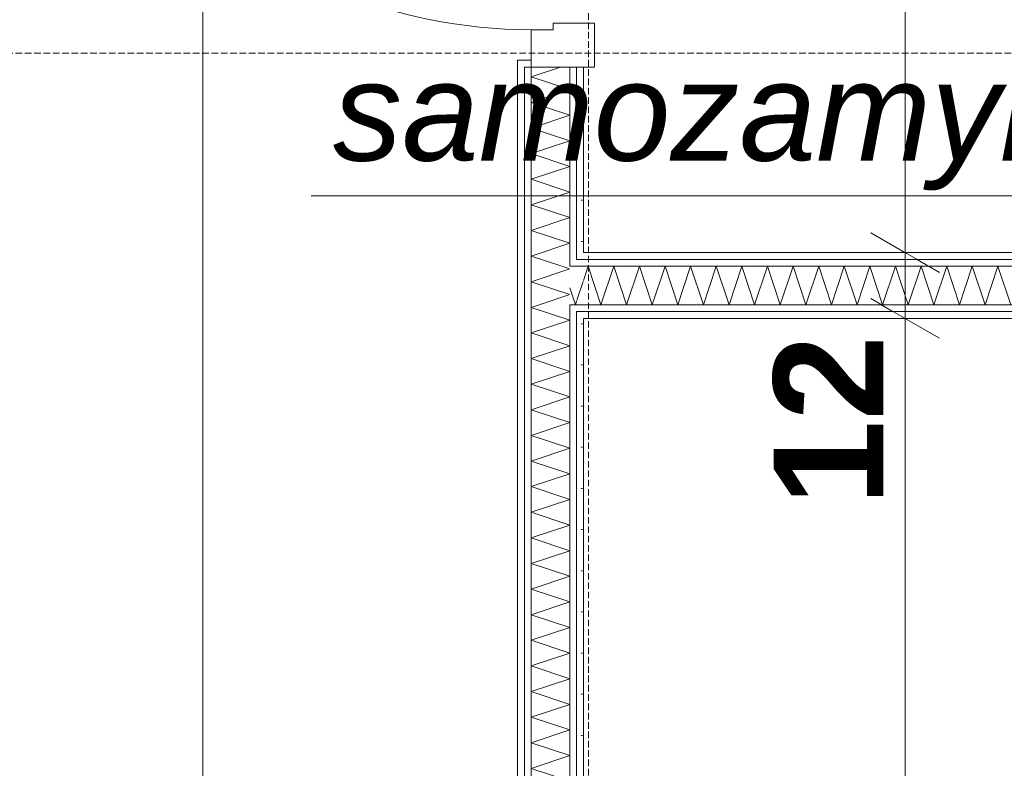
# Model space of a CAD drawing. Extents: x -7314 to 11761, y 144 to 9383.
# Tile 100 of 193: x 1930 to 2110, y 7657 to 7793. Entities that reach past the tile are written whole.
import ezdxf
from ezdxf.xclip import XClip

# ---------------------------------------------------------------- set-up
doc = ezdxf.new("R2010")
doc.units = 0
doc.header["$MEASUREMENT"] = 0
doc.header["$XCLIPFRAME"] = 0
doc.linetypes.add('Krawędzie ukryte', pattern=[68, 48, -20])
doc.linetypes.add('Wipeout_Contour', pattern=[20000, 0, -20000])
for name, color, linetype in [('FORMA - Arch 01 - 220-A Ściany', 7, 'Continuous'), ('FORMA - Arch 01 - 410-K Osie', 7, 'Continuous'), ('FORMA - Arch 02 - Strefy', 7, 'Continuous'), ('FORMA - Arch 04 - Wymiary i opisy ppoż', 7, 'Continuous'), ('FORMA - Arch 04 - Wymiary ogólne', 7, 'Continuous')]:
    doc.layers.add(name, color=color, linetype=linetype)
doc.styles.add('STYL_AUTOMATYCZNY_1', font='arial.ttf')
doc.styles.add('STYL_AUTOMATYCZNY_9', font='arial.ttf')
pattern_1 = [(0, (4185.3, -5972.398), (0, 7.5), [0, -7.5])]

# ---------------------------------------------------------------- blocks, each defined once
blk = doc.blocks.new('*X96')
at = {"layer": 'FORMA - Arch 01 - 220-A Ściany', "color": 7, "linetype": 'Continuous', "lineweight": 5, "ltscale": 0.025}
for p, q in [((2025.04, 7741.08), (2023.6, 7740.6)), ((2023.6, 7740.6), (2030.6, 7738.27)), ((2030.6, 7738.27), (2023.6, 7735.94)), ((2023.6, 7735.94), (2030.6, 7733.6)), ((2030.6, 7733.6), (2023.6, 7731.27)), ((2023.6, 7731.27), (2030.6, 7728.94)), ((2030.6, 7728.94), (2023.6, 7726.6)), ((2023.6, 7726.6), (2030.6, 7724.27)), ((2030.6, 7724.27), (2023.6, 7721.94)), ((2023.6, 7721.94), (2030.6, 7719.6)), ((2030.6, 7719.6), (2023.6, 7717.27)), ((2023.6, 7717.27), (2030.6, 7714.94)), ((2030.6, 7714.94), (2023.6, 7712.6)), ((2023.6, 7712.6), (2030.6, 7710.27)), ((2030.6, 7710.27), (2023.6, 7707.94)), ((2023.6, 7707.94), (2030.6, 7705.6)), ((2030.6, 7705.6), (2023.6, 7703.27)), ((2023.6, 7703.27), (2030.6, 7700.94)), ((2030.6, 7700.94), (2023.6, 7698.6)), ((2023.6, 7698.6), (2030.6, 7696.27)), ((2030.6, 7696.27), (2023.6, 7693.94)), ((2023.6, 7693.94), (2030.6, 7691.6)), ((2030.6, 7691.6), (2023.6, 7689.27)), ((2023.6, 7689.27), (2030.6, 7686.94)), ((2030.6, 7686.94), (2023.6, 7684.6)), ((2023.6, 7684.6), (2030.6, 7682.27)), ((2030.6, 7682.27), (2023.6, 7679.94)), ((2023.6, 7679.94), (2030.6, 7677.6)), ((2030.6, 7677.6), (2023.6, 7675.27)), ((2023.6, 7675.27), (2030.6, 7672.94)), ((2030.6, 7672.94), (2023.6, 7670.6)), ((2023.6, 7670.6), (2030.6, 7668.27)), ((2030.6, 7668.27), (2023.6, 7665.94)), ((2023.6, 7665.94), (2030.6, 7663.6)), ((2030.6, 7663.6), (2023.6, 7661.27)), ((2023.6, 7661.27), (2030.6, 7658.94)), ((2030.6, 7658.94), (2023.6, 7656.6)), ((2023.6, 7656.6), (2030.6, 7654.27)), ((2030.6, 7654.27), (2023.6, 7651.94)), ((2023.6, 7651.94), (2030.6, 7649.6)), ((2030.6, 7649.6), (2023.6, 7647.27)), ((2023.6, 7647.27), (2030.6, 7644.94)), ((2030.6, 7644.94), (2023.6, 7642.6)), ((2023.6, 7642.6), (2030.6, 7640.27)), ((2030.6, 7640.27), (2023.6, 7637.94)), ((2023.6, 7637.94), (2030.6, 7635.6)), ((2030.6, 7635.6), (2023.6, 7633.27)), ((2023.6, 7633.27), (2030.6, 7630.94)), ((2030.6, 7630.94), (2023.6, 7628.6)), ((2023.6, 7628.6), (2030.6, 7626.27)), ((2030.6, 7626.27), (2023.6, 7623.94)), ((2023.6, 7623.94), (2030.6, 7621.6)), ((2030.6, 7621.6), (2023.6, 7619.27)), ((2023.6, 7619.27), (2030.6, 7616.94)), ((2030.6, 7616.94), (2023.6, 7614.6)), ((2023.6, 7614.6), (2030.6, 7612.27)), ((2030.6, 7612.27), (2023.6, 7609.94)), ((2023.6, 7609.94), (2030.6, 7607.6)), ((2030.6, 7607.6), (2023.6, 7605.27)), ((2023.6, 7605.27), (2030.6, 7602.94)), ((2030.6, 7602.94), (2023.6, 7600.6)), ((2023.6, 7600.6), (2030.6, 7598.27)), ((2030.6, 7598.27), (2023.6, 7595.94)), ((2023.6, 7595.94), (2030.6, 7593.6)), ((2030.6, 7593.6), (2023.6, 7591.27)), ((2023.6, 7591.27), (2030.6, 7588.94)), ((2030.6, 7588.94), (2023.6, 7586.6)), ((2023.6, 7586.6), (2030.6, 7584.27)), ((2030.6, 7584.27), (2023.6, 7581.94)), ((2023.6, 7581.94), (2030.6, 7579.6)), ((2030.6, 7579.6), (2023.6, 7577.27)), ((2023.6, 7577.27), (2030.6, 7574.94)), ((2030.6, 7574.94), (2023.6, 7572.6)), ((2023.6, 7572.6), (2030.6, 7570.27)), ((2030.6, 7570.27), (2023.6, 7567.94)), ((2023.6, 7567.94), (2030.6, 7565.6)), ((2030.6, 7565.6), (2023.6, 7563.27)), ((2023.6, 7563.27), (2030.6, 7560.94)), ((2030.6, 7560.94), (2023.6, 7558.6)), ((2023.6, 7558.6), (2030.6, 7556.27)), ((2030.6, 7556.27), (2023.6, 7553.94)), ((2023.6, 7553.94), (2030.6, 7551.6)), ((2030.6, 7551.6), (2023.6, 7549.27)), ((2023.6, 7549.27), (2030.6, 7546.94)), ((2030.6, 7546.94), (2023.6, 7544.6)), ((2023.6, 7544.6), (2030.6, 7542.27)), ((2030.6, 7542.27), (2023.6, 7539.94)), ((2023.6, 7539.94), (2030.6, 7537.6)), ((2030.6, 7537.6), (2023.6, 7535.27)), ((2023.6, 7535.27), (2030.6, 7532.94)), ((2030.6, 7532.94), (2023.6, 7530.6)), ((2023.6, 7530.6), (2030.6, 7528.27)), ((2030.6, 7528.27), (2028.27, 7527.49))]:
    blk.add_line(p, q, dxfattribs=at)
blk = doc.blocks.new('*X97')
at = {"layer": 'FORMA - Arch 01 - 220-A Ściany', "color": 7, "linetype": 'Continuous', "lineweight": 5, "ltscale": 0.025}
for p, q in [((2029.16, 7748.08), (2030.6, 7747.6)), ((2030.6, 7747.6), (2023.6, 7745.27)), ((2023.6, 7745.27), (2030.6, 7742.94)), ((2030.6, 7742.94), (2025.04, 7741.08))]:
    blk.add_line(p, q, dxfattribs=at)
blk = doc.blocks.new('*X98')
at = {"layer": 'FORMA - Arch 01 - 220-A Ściany', "color": 7, "linetype": 'Continuous', "lineweight": 5, "ltscale": 0.025}
for p, q in [((2028.92, 7784.38), (2023.6, 7782.6)), ((2023.6, 7782.6), (2030.6, 7780.27)), ((2030.6, 7780.27), (2023.6, 7777.94)), ((2023.6, 7777.94), (2030.6, 7775.6)), ((2030.6, 7775.6), (2023.6, 7773.27)), ((2023.6, 7773.27), (2030.6, 7770.94)), ((2030.6, 7770.94), (2023.6, 7768.6)), ((2023.6, 7768.6), (2030.6, 7766.27)), ((2030.6, 7766.27), (2023.6, 7763.94)), ((2023.6, 7763.94), (2030.6, 7761.6)), ((2030.6, 7761.6), (2023.6, 7759.27)), ((2023.6, 7759.27), (2030.6, 7756.94)), ((2030.6, 7756.94), (2023.6, 7754.6)), ((2023.6, 7754.6), (2030.6, 7752.27)), ((2030.6, 7752.27), (2023.6, 7749.94)), ((2023.6, 7749.94), (2029.16, 7748.08))]:
    blk.add_line(p, q, dxfattribs=at)
blk = doc.blocks.new('*X109')
at = {"layer": 'FORMA - Arch 01 - 220-A Ściany', "color": 7, "linetype": 'Continuous', "lineweight": 5, "ltscale": 0.025}
blk.add_line((2031.85, 7741.74), (2033.1, 7745.49), dxfattribs=at)
blk = doc.blocks.new('*X110')
at = {"layer": 'FORMA - Arch 01 - 220-A Ściany', "color": 7, "linetype": 'Continuous', "lineweight": 5, "ltscale": 0.025}
for p, q in [((2030.6, 7744.18), (2031.63, 7741.08)), ((2031.63, 7741.08), (2031.85, 7741.74))]:
    blk.add_line(p, q, dxfattribs=at)
blk = doc.blocks.new('*X111')
at = {"layer": 'FORMA - Arch 01 - 220-A Ściany', "color": 7, "linetype": 'Continuous', "lineweight": 5, "ltscale": 0.025}
for p, q in [((2033.1, 7745.49), (2033.97, 7748.08)), ((2033.97, 7748.08), (2036.3, 7741.08)), ((2036.3, 7741.08), (2038.63, 7748.08)), ((2038.63, 7748.08), (2040.97, 7741.08)), ((2040.97, 7741.08), (2043.3, 7748.08)), ((2043.3, 7748.08), (2045.63, 7741.08)), ((2045.63, 7741.08), (2047.97, 7748.08)), ((2047.97, 7748.08), (2050.3, 7741.08)), ((2050.3, 7741.08), (2052.63, 7748.08)), ((2052.63, 7748.08), (2054.97, 7741.08)), ((2054.97, 7741.08), (2057.3, 7748.08)), ((2057.3, 7748.08), (2059.63, 7741.08)), ((2059.63, 7741.08), (2061.97, 7748.08)), ((2061.97, 7748.08), (2064.3, 7741.08)), ((2064.3, 7741.08), (2066.63, 7748.08)), ((2066.63, 7748.08), (2068.97, 7741.08)), ((2068.97, 7741.08), (2071.3, 7748.08)), ((2071.3, 7748.08), (2073.63, 7741.08)), ((2073.63, 7741.08), (2075.97, 7748.08)), ((2075.97, 7748.08), (2078.3, 7741.08)), ((2078.3, 7741.08), (2080.63, 7748.08)), ((2080.63, 7748.08), (2082.97, 7741.08)), ((2082.97, 7741.08), (2085.3, 7748.08)), ((2085.3, 7748.08), (2087.63, 7741.08)), ((2087.63, 7741.08), (2089.97, 7748.08)), ((2089.97, 7748.08), (2092.3, 7741.08)), ((2092.3, 7741.08), (2094.63, 7748.08)), ((2094.63, 7748.08), (2096.97, 7741.08)), ((2096.97, 7741.08), (2099.3, 7748.08)), ((2099.3, 7748.08), (2101.63, 7741.08)), ((2101.63, 7741.08), (2103.97, 7748.08)), ((2103.97, 7748.08), (2106.3, 7741.08)), ((2106.3, 7741.08), (2108.63, 7748.08)), ((2108.63, 7748.08), (2110.97, 7741.08))]:
    blk.add_line(p, q, dxfattribs=at)
blk = doc.blocks.new('Rysunek_1_1', base_point=(4185.3, -5972.4))
at = {"layer": 'FORMA - Arch 01 - 220-A Ściany', "color": 7, "linetype": 'Continuous', "lineweight": 13, "ltscale": 0.025}
blk.add_arc((2023.6, 7883.58), 92.4, 180, 270, dxfattribs=at)
at = {"layer": 'FORMA - Arch 04 - Wymiary ogólne', "color": 154, "linetype": 'Continuous', "lineweight": 13, "ltscale": 0.025}
blk.add_line((1963.76, 7283.79), (1963.76, 7908.64), dxfattribs=at)
at = {"color": 254, "linetype": 'Wipeout_Contour', "lineweight": 0, "ltscale": 31205.977549}
blk.add_wipeout([(2021.1, 7285.04), (2022.35, 7285.04), (2022.35, 7784.38), (2021.1, 7784.38)], dxfattribs=at).dxf.layer = 'FORMA - Arch 01 - 220-A Ściany'
at = {"color": 254, "linetype": 'Wipeout_Contour', "lineweight": 0, "ltscale": 32564.192828}
blk.add_wipeout([(2033.1, 7750.58), (2412.21, 7750.58), (2412.21, 7908.64), (2033.1, 7908.64)], dxfattribs=at).dxf.layer = 'FORMA - Arch 02 - Strefy'
at = {"color": 254, "linetype": 'Wipeout_Contour', "lineweight": 0, "ltscale": 31813.568485}
blk.add_wipeout([(2033.1, 7529.99), (2412.21, 7529.99), (2412.21, 7738.58), (2033.1, 7738.58)], dxfattribs=at).dxf.layer = 'FORMA - Arch 02 - Strefy'
at = {"layer": 'FORMA - Arch 01 - 220-A Ściany', "linetype": 'Continuous', "lineweight": 5}
h = blk.add_hatch(dxfattribs=at)
h.set_pattern_fill('Gips_0001', style=0, pattern_type=2)
h.set_pattern_definition(pattern_1)
h.paths.add_polyline_path([(2021.1, 7285.04), (2022.35, 7285.04), (2022.35, 7784.38), (2021.1, 7784.38)])
at = {"layer": 'FORMA - Arch 04 - Wymiary ogólne', "color": 154, "linetype": 'Continuous', "lineweight": 13, "insert": (2087.74, 7704.46), "char_height": 20, "width": 30.509, "attachment_point": 7, "rotation": 90, "style": 'STYL_AUTOMATYCZNY_9'}
blk.add_mtext('\\A1;{\\pql;\\fArial|b1|i0|c238|p0;\\W1.000000;12}', dxfattribs=at)
at = {"color": 254, "linetype": 'Wipeout_Contour', "lineweight": 0, "ltscale": 32048.162474}
blk.add_wipeout([(2031.85, 7750.58), (2031.85, 7749.33), (2033.1, 7749.33), (2033.1, 7750.58)], dxfattribs=at).dxf.layer = 'FORMA - Arch 01 - 220-A Ściany'
at = {"color": 254, "linetype": 'Wipeout_Contour', "lineweight": 0, "ltscale": 31601.012385}
blk.add_wipeout([(2031.85, 7738.58), (2031.85, 7529.99), (2033.1, 7529.99), (2033.1, 7738.58)], dxfattribs=at).dxf.layer = 'FORMA - Arch 01 - 220-A Ściany'
at = {"layer": 'FORMA - Arch 01 - 220-A Ściany', "linetype": 'Continuous', "lineweight": 5}
h = blk.add_hatch(dxfattribs=at)
h.set_pattern_fill('Gips_0001', style=0, pattern_type=2)
h.set_pattern_definition(pattern_1)
h.paths.add_polyline_path([(2031.85, 7750.58), (2031.85, 7749.33), (2033.1, 7749.33), (2033.1, 7750.58)])
h = blk.add_hatch(dxfattribs=at)
h.set_pattern_fill('Gips_0001', style=0, pattern_type=2)
h.set_pattern_definition(pattern_1)
h.paths.add_polyline_path([(2031.85, 7738.58), (2031.85, 7529.99), (2033.1, 7529.99), (2033.1, 7738.58)])
at = {"color": 254, "linetype": 'Wipeout_Contour', "lineweight": 0, "ltscale": 31209.683787}
blk.add_wipeout([(2022.35, 7286.29), (2023.6, 7286.29), (2023.6, 7784.38), (2022.35, 7784.38)], dxfattribs=at).dxf.layer = 'FORMA - Arch 01 - 220-A Ściany'
at = {"layer": 'FORMA - Arch 01 - 220-A Ściany', "linetype": 'Continuous', "lineweight": 5}
h = blk.add_hatch(dxfattribs=at)
h.set_pattern_fill('Gips_0001', style=0, pattern_type=2)
h.set_pattern_definition(pattern_1)
h.paths.add_polyline_path([(2022.35, 7286.29), (2023.6, 7286.29), (2023.6, 7784.38), (2022.35, 7784.38)])
at = {"color": 254, "linetype": 'Wipeout_Contour', "lineweight": 0, "ltscale": 32115.965421}
blk.add_wipeout([(2031.85, 7750.58), (2033.1, 7750.58), (2033.1, 7784.38), (2031.85, 7784.38)], dxfattribs=at).dxf.layer = 'FORMA - Arch 01 - 220-A Ściany'
at = {"color": 254, "linetype": 'Wipeout_Contour', "lineweight": 0, "ltscale": 32042.05784}
blk.add_wipeout([(2030.6, 7749.33), (2030.6, 7748.08), (2031.85, 7748.08), (2031.85, 7749.33)], dxfattribs=at).dxf.layer = 'FORMA - Arch 01 - 220-A Ściany'
at = {"color": 254, "linetype": 'Wipeout_Contour', "lineweight": 0, "ltscale": 32006.570915}
blk.add_wipeout([(2031.85, 7739.83), (2031.85, 7738.58), (2033.1, 7738.58), (2033.1, 7739.83)], dxfattribs=at).dxf.layer = 'FORMA - Arch 01 - 220-A Ściany'
at = {"layer": 'FORMA - Arch 01 - 220-A Ściany', "linetype": 'Continuous', "lineweight": 5}
h = blk.add_hatch(dxfattribs=at)
h.set_pattern_fill('Gips_0001', style=0, pattern_type=2)
h.set_pattern_definition(pattern_1)
h.paths.add_polyline_path([(2031.85, 7750.58), (2033.1, 7750.58), (2033.1, 7784.38), (2031.85, 7784.38)])
h = blk.add_hatch(dxfattribs=at)
h.set_pattern_fill('Gips_0001', style=0, pattern_type=2)
h.set_pattern_definition(pattern_1)
h.paths.add_polyline_path([(2030.6, 7749.33), (2030.6, 7748.08), (2031.85, 7748.08), (2031.85, 7749.33)])
h = blk.add_hatch(dxfattribs=at)
h.set_pattern_fill('Gips_0001', style=0, pattern_type=2)
h.set_pattern_definition(pattern_1)
h.paths.add_polyline_path([(2031.85, 7739.83), (2031.85, 7738.58), (2033.1, 7738.58), (2033.1, 7739.83)])
at = {"layer": 'FORMA - Arch 01 - 220-A Ściany', "color": 7, "linetype": 'Continuous', "lineweight": 15, "ltscale": 0.025, "flags": 128}
for points in [[(2033.1, 7750.58), (2033.1, 7784.38)], [(2033.1, 7529.99), (2033.1, 7738.58)]]:
    blk.add_lwpolyline(points, dxfattribs=at)
at = {"color": 254, "linetype": 'Wipeout_Contour', "lineweight": 0, "ltscale": 32112.281713}
blk.add_wipeout([(2030.6, 7749.33), (2031.85, 7749.33), (2031.85, 7784.38), (2030.6, 7784.38)], dxfattribs=at).dxf.layer = 'FORMA - Arch 01 - 220-A Ściany'
at = {"color": 254, "linetype": 'Wipeout_Contour', "lineweight": 0, "ltscale": 31599.730525}
blk.add_wipeout([(2030.6, 7739.83), (2030.6, 7528.74), (2031.85, 7528.74), (2031.85, 7739.83)], dxfattribs=at).dxf.layer = 'FORMA - Arch 01 - 220-A Ściany'
at = {"layer": 'FORMA - Arch 01 - 220-A Ściany', "linetype": 'Continuous', "lineweight": 5}
h = blk.add_hatch(dxfattribs=at)
h.set_pattern_fill('Gips_0001', style=0, pattern_type=2)
h.set_pattern_definition(pattern_1)
h.paths.add_polyline_path([(2030.6, 7749.33), (2031.85, 7749.33), (2031.85, 7784.38), (2030.6, 7784.38)])
h = blk.add_hatch(dxfattribs=at)
h.set_pattern_fill('Gips_0001', style=0, pattern_type=2)
h.set_pattern_definition(pattern_1)
h.paths.add_polyline_path([(2030.6, 7739.83), (2030.6, 7528.74), (2031.85, 7528.74), (2031.85, 7739.83)])
at = {"layer": 'FORMA - Arch 01 - 220-A Ściany', "color": 7, "linetype": 'Continuous', "lineweight": 13, "ltscale": 0.025}
for p, q in [((2031.85, 7749.33), (2031.85, 7784.38)), ((2033.1, 7749.33), (2031.85, 7749.33))]:
    blk.add_line(p, q, dxfattribs=at)
at = {"layer": 'FORMA - Arch 01 - 220-A Ściany', "color": 7, "linetype": 'Continuous', "lineweight": 15, "ltscale": 0.025}
blk.add_line((2031.85, 7784.38), (2033.1, 7784.38), dxfattribs=at)
at = {"color": 254, "linetype": 'Wipeout_Contour', "lineweight": 0, "ltscale": 32010.137471}
blk.add_wipeout([(2030.6, 7741.08), (2030.6, 7739.83), (2031.85, 7739.83), (2031.85, 7741.08)], dxfattribs=at).dxf.layer = 'FORMA - Arch 01 - 220-A Ściany'
at = {"layer": 'FORMA - Arch 01 - 220-A Ściany', "linetype": 'Continuous', "lineweight": 5}
h = blk.add_hatch(dxfattribs=at)
h.set_pattern_fill('Gips_0001', style=0, pattern_type=2)
h.set_pattern_definition(pattern_1)
h.paths.add_polyline_path([(2030.6, 7741.08), (2030.6, 7739.83), (2031.85, 7739.83), (2031.85, 7741.08)])
at = {"layer": 'FORMA - Arch 01 - 220-A Ściany', "color": 7, "linetype": 'Continuous', "lineweight": 13, "ltscale": 0.025}
for p, q in [((2031.85, 7739.83), (2033.1, 7739.83)), ((2031.85, 7528.74), (2031.85, 7739.83))]:
    blk.add_line(p, q, dxfattribs=at)
at = {"color": 254, "linetype": 'Wipeout_Contour', "lineweight": 0, "ltscale": 31595.498357}
blk.add_wipeout([(2023.6, 7741.08), (2023.6, 7527.49), (2030.6, 7527.49), (2030.6, 7741.08)], dxfattribs=at).dxf.layer = 'FORMA - Arch 01 - 220-A Ściany'
at = {"color": 7, "linetype": 'Continuous', "lineweight": 13, "ltscale": 0.025}
blk.add_blockref('*X96', (0, 0), dxfattribs=at)
at = {"color": 254, "linetype": 'Wipeout_Contour', "lineweight": 0, "ltscale": 32021.91798}
blk.add_wipeout([(2023.6, 7748.08), (2023.6, 7741.08), (2030.6, 7741.08), (2030.6, 7748.08)], dxfattribs=at).dxf.layer = 'FORMA - Arch 01 - 220-A Ściany'
at = {"layer": 'FORMA - Arch 01 - 220-A Ściany', "color": 7, "linetype": 'Continuous', "lineweight": 13, "ltscale": 0.025}
for p, q in [((2023.6, 7741.08), (2023.6, 7527.49)), ((2030.6, 7741.08), (2031.85, 7741.08)), ((2030.6, 7527.49), (2030.6, 7741.08))]:
    blk.add_line(p, q, dxfattribs=at)
at = {"color": 7, "linetype": 'Continuous', "lineweight": 13, "ltscale": 0.025}
blk.add_blockref('*X97', (0, 0), dxfattribs=at)
at = {"color": 254, "linetype": 'Wipeout_Contour', "lineweight": 0, "ltscale": 32105.694855}
blk.add_wipeout([(2023.6, 7748.08), (2030.6, 7748.08), (2030.6, 7784.38), (2023.6, 7784.38)], dxfattribs=at).dxf.layer = 'FORMA - Arch 01 - 220-A Ściany'
at = {"color": 254, "linetype": 'Wipeout_Contour', "lineweight": 0, "ltscale": 32011.406951}
blk.add_wipeout([(2031.85, 7741.08), (2031.85, 7739.83), (2033.1, 7739.83), (2033.1, 7741.08)], dxfattribs=at).dxf.layer = 'FORMA - Arch 01 - 220-A Ściany'
at = {"layer": 'FORMA - Arch 01 - 220-A Ściany', "linetype": 'Continuous', "lineweight": 5}
h = blk.add_hatch(dxfattribs=at)
h.set_pattern_fill('Gips_0001', style=0, pattern_type=2)
h.set_pattern_definition(pattern_1)
h.paths.add_polyline_path([(2031.85, 7741.08), (2031.85, 7739.83), (2033.1, 7739.83), (2033.1, 7741.08)])
at = {"layer": 'FORMA - Arch 01 - 220-A Ściany', "color": 7, "linetype": 'Continuous', "lineweight": 13, "ltscale": 0.025}
for p, q in [((2030.6, 7748.08), (2030.6, 7784.38)), ((2023.6, 7748.08), (2023.6, 7741.08)), ((2031.85, 7748.08), (2030.6, 7748.08))]:
    blk.add_line(p, q, dxfattribs=at)
at = {"layer": 'FORMA - Arch 01 - 220-A Ściany', "color": 7, "linetype": 'Continuous', "lineweight": 15, "ltscale": 0.025}
blk.add_line((2030.6, 7784.38), (2031.85, 7784.38), dxfattribs=at)
at = {"layer": 'FORMA - Arch 04 - Wymiary i opisy ppoż', "color": 1, "linetype": 'Continuous', "lineweight": 13, "ltscale": 0.025}
blk.add_line((2161.57, 7760.93), (1983.47, 7760.93), dxfattribs=at)
at = {"color": 7, "linetype": 'Continuous', "lineweight": 13, "ltscale": 0.025}
blk.add_blockref('*X98', (0, 0), dxfattribs=at)
at = {"layer": 'FORMA - Arch 04 - Wymiary i opisy ppoż', "color": 1, "linetype": 'Continuous', "lineweight": 13, "insert": (1987.47, 7761.9), "char_height": 18, "attachment_point": 7, "style": 'STYL_AUTOMATYCZNY_1'}
blk.add_mtext('\\A1;{\\pql;\\fArial|b0|i1|c238|p0;\\W1.000000;samozamykacz}', dxfattribs=at)
at = {"color": 254, "linetype": 'Wipeout_Contour', "lineweight": 0, "ltscale": 40215.866606}
blk.add_wipeout([(2021.1, 7785.63), (2021.1, 7784.38), (2022.35, 7784.38), (2023.6, 7784.38), (2023.6, 7785.63)], dxfattribs=at).dxf.layer = 'FORMA - Arch 01 - 220-A Ściany'
at = {"color": 254, "linetype": 'Wipeout_Contour', "lineweight": 0, "ltscale": 32027.366244}
blk.add_wipeout([(2031.85, 7748.08), (2031.85, 7741.08), (2033.1, 7741.08), (2033.1, 7748.08)], dxfattribs=at).dxf.layer = 'FORMA - Arch 01 - 220-A Ściany'
at = {"color": 254, "linetype": 'Wipeout_Contour', "lineweight": 0, "ltscale": 32102.660184}
blk.add_wipeout([(2033.1, 7739.83), (2033.1, 7738.58), (2213.51, 7738.58), (2213.51, 7739.83)], dxfattribs=at).dxf.layer = 'FORMA - Arch 01 - 220-A Ściany'
at = {"layer": 'FORMA - Arch 01 - 220-A Ściany', "linetype": 'Continuous', "lineweight": 5}
h = blk.add_hatch(dxfattribs=at)
h.set_pattern_fill('Gips_0001', style=0, pattern_type=2)
h.set_pattern_definition(pattern_1)
h.paths.add_polyline_path([(2021.1, 7785.63), (2021.1, 7784.38), (2022.35, 7784.38), (2023.6, 7784.38), (2023.6, 7785.63)])
h = blk.add_hatch(dxfattribs=at)
h.set_pattern_fill('Gips_0001', style=0, pattern_type=2)
h.set_pattern_definition(pattern_1)
h.paths.add_polyline_path([(2033.1, 7739.83), (2033.1, 7738.58), (2213.51, 7738.58), (2213.51, 7739.83)])
at = {"layer": 'FORMA - Arch 01 - 220-A Ściany', "color": 7, "linetype": 'Continuous', "lineweight": 15, "ltscale": 0.025}
for p, q in [((2023.6, 7785.63), (2021.1, 7785.63)), ((2021.1, 7784.38), (2021.1, 7785.63)), ((2021.1, 7784.38), (2021.1, 7785.63)), ((2023.6, 7784.38), (2023.6, 7785.63)), ((2023.6, 7784.38), (2030.6, 7784.38))]:
    blk.add_line(p, q, dxfattribs=at)
at = {"layer": 'FORMA - Arch 01 - 220-A Ściany', "color": 7, "linetype": 'Continuous', "lineweight": 13, "ltscale": 0.025}
for p, q in [((2022.35, 7784.38), (2022.35, 7286.29)), ((2022.35, 7784.38), (2023.6, 7784.38)), ((2023.6, 7784.38), (2023.6, 7748.08))]:
    blk.add_line(p, q, dxfattribs=at)
at = {"layer": 'FORMA - Arch 01 - 220-A Ściany', "color": 7, "linetype": 'Continuous', "lineweight": 15, "ltscale": 0.025, "flags": 128}
for points in [[(2021.1, 7784.38), (2021.1, 7283.79)], [(2033.1, 7738.58), (2213.51, 7738.58)]]:
    blk.add_lwpolyline(points, dxfattribs=at)
at = {"layer": 'FORMA - Arch 04 - Wymiary ogólne', "color": 154, "linetype": 'Continuous', "lineweight": 13, "ltscale": 0.025}
for p, q in [((2101.11, 7738.58), (2082.36, 7738.58)), ((2091.74, 7529.99), (2091.74, 7738.58))]:
    blk.add_line(p, q, dxfattribs=at)
at = {"color": 7, "linetype": 'Continuous', "lineweight": 13, "ltscale": 0.025}
blk.add_blockref('*X109', (0, 0), dxfattribs=at)
at = {"color": 254, "linetype": 'Wipeout_Contour', "lineweight": 0, "ltscale": 32043.326055}
blk.add_wipeout([(2031.85, 7749.33), (2031.85, 7748.08), (2033.1, 7748.08), (2033.1, 7749.33)], dxfattribs=at).dxf.layer = 'FORMA - Arch 01 - 220-A Ściany'
at = {"layer": 'FORMA - Arch 01 - 220-A Ściany', "linetype": 'Continuous', "lineweight": 5}
h = blk.add_hatch(dxfattribs=at)
h.set_pattern_fill('Gips_0001', style=0, pattern_type=2)
h.set_pattern_definition(pattern_1)
h.paths.add_polyline_path([(2031.85, 7749.33), (2031.85, 7748.08), (2033.1, 7748.08), (2033.1, 7749.33)])
at = {"color": 254, "linetype": 'Wipeout_Contour', "lineweight": 0, "ltscale": 48295.817266}
blk.add_wipeout([(2035.1, 7792.38), (2027.6, 7792.38), (2027.6, 7791.18), (2023.6, 7791.18), (2023.6, 7784.38), (2035.1, 7784.38)], dxfattribs=at).dxf.layer = 'FORMA - Arch 01 - 220-A Ściany'
at = {"color": 254, "linetype": 'Wipeout_Contour', "lineweight": 0, "ltscale": 32107.481793}
blk.add_wipeout([(2033.1, 7739.83), (2213.51, 7739.83), (2213.51, 7741.08), (2033.1, 7741.08)], dxfattribs=at).dxf.layer = 'FORMA - Arch 01 - 220-A Ściany'
at = {"layer": 'FORMA - Arch 01 - 220-A Ściany', "linetype": 'Continuous', "lineweight": 5}
h = blk.add_hatch(dxfattribs=at)
h.set_pattern_fill('Gips_0001', style=0, pattern_type=2)
h.set_pattern_definition(pattern_1)
h.paths.add_polyline_path([(2033.1, 7739.83), (2213.51, 7739.83), (2213.51, 7741.08), (2033.1, 7741.08)])
at = {"layer": 'FORMA - Arch 01 - 220-A Ściany', "color": 7, "linetype": 'Continuous', "lineweight": 15, "ltscale": 0.025}
for p, q in [((2027.6, 7791.18), (2023.6, 7791.18)), ((2023.6, 7791.18), (2023.6, 7784.38)), ((2035.1, 7792.38), (2027.6, 7792.38)), ((2027.6, 7792.38), (2027.6, 7791.18)), ((2035.1, 7784.38), (2035.1, 7792.38)), ((2023.6, 7785.63), (2021.1, 7785.63)), ((2023.6, 7784.38), (2035.1, 7784.38)), ((2023.6, 7784.38), (2030.6, 7784.38)), ((2023.6, 7784.38), (2030.6, 7784.38)), ((2030.6, 7784.38), (2031.85, 7784.38)), ((2030.6, 7784.38), (2031.85, 7784.38)), ((2031.85, 7784.38), (2033.1, 7784.38)), ((2031.85, 7784.38), (2033.1, 7784.38))]:
    blk.add_line(p, q, dxfattribs=at)
at = {"layer": 'FORMA - Arch 01 - 220-A Ściany', "color": 7, "linetype": 'Continuous', "lineweight": 13, "ltscale": 0.025}
for p, q in [((2031.85, 7739.83), (2033.1, 7739.83)), ((2033.1, 7739.83), (2213.51, 7739.83))]:
    blk.add_line(p, q, dxfattribs=at)
at = {"layer": 'FORMA - Arch 01 - 410-K Osie', "color": 7, "linetype": 'Krawędzie ukryte', "lineweight": 13, "ltscale": 0.025}
blk.add_line((2631.22, 7786.9), (587.6, 7786.9), dxfattribs=at)
at = {"color": 254, "linetype": 'Wipeout_Contour', "lineweight": 0, "ltscale": 32144.127781}
blk.add_wipeout([(2213.51, 7750.58), (2033.1, 7750.58), (2033.1, 7749.33), (2213.51, 7749.33)], dxfattribs=at).dxf.layer = 'FORMA - Arch 01 - 220-A Ściany'
at = {"color": 254, "linetype": 'Wipeout_Contour', "lineweight": 0, "ltscale": 32026.097397}
blk.add_wipeout([(2030.6, 7748.08), (2030.6, 7741.08), (2031.85, 7741.08), (2031.85, 7748.08)], dxfattribs=at).dxf.layer = 'FORMA - Arch 01 - 220-A Ściany'
at = {"layer": 'FORMA - Arch 01 - 220-A Ściany', "linetype": 'Continuous', "lineweight": 5}
h = blk.add_hatch(dxfattribs=at)
h.set_pattern_fill('Gips_0001', style=0, pattern_type=2)
h.set_pattern_definition(pattern_1)
h.paths.add_polyline_path([(2213.51, 7750.58), (2033.1, 7750.58), (2033.1, 7749.33), (2213.51, 7749.33)])
at = {"layer": 'FORMA - Arch 01 - 220-A Ściany', "color": 7, "linetype": 'Continuous', "lineweight": 13, "ltscale": 0.025}
for p, q in [((2031.85, 7748.08), (2030.6, 7748.08)), ((2030.6, 7741.08), (2031.85, 7741.08))]:
    blk.add_line(p, q, dxfattribs=at)
at = {"layer": 'FORMA - Arch 01 - 220-A Ściany', "color": 7, "linetype": 'Continuous', "lineweight": 15, "ltscale": 0.025, "flags": 128}
blk.add_lwpolyline([(2213.51, 7750.58), (2033.1, 7750.58)], dxfattribs=at)
at = {"layer": 'FORMA - Arch 04 - Wymiary ogólne', "color": 154, "linetype": 'Continuous', "lineweight": 13, "ltscale": 0.025}
for p, q in [((2091.74, 7750.58), (2091.74, 7908.64)), ((2101.11, 7750.58), (2082.36, 7750.58))]:
    blk.add_line(p, q, dxfattribs=at)
at = {"color": 7, "linetype": 'Continuous', "lineweight": 13, "ltscale": 0.025}
blk.add_blockref('*X110', (0, 0), dxfattribs=at)
at = {"color": 254, "linetype": 'Wipeout_Contour', "lineweight": 0, "ltscale": 32139.305761}
blk.add_wipeout([(2033.1, 7748.08), (2213.51, 7748.08), (2213.51, 7749.33), (2033.1, 7749.33)], dxfattribs=at).dxf.layer = 'FORMA - Arch 01 - 220-A Ściany'
at = {"layer": 'FORMA - Arch 01 - 220-A Ściany', "linetype": 'Continuous', "lineweight": 5}
h = blk.add_hatch(dxfattribs=at)
h.set_pattern_fill('Gips_0001', style=0, pattern_type=2)
h.set_pattern_definition(pattern_1)
h.paths.add_polyline_path([(2033.1, 7748.08), (2213.51, 7748.08), (2213.51, 7749.33), (2033.1, 7749.33)])
at = {"layer": 'FORMA - Arch 01 - 220-A Ściany', "color": 7, "linetype": 'Continuous', "lineweight": 13, "ltscale": 0.025}
for p, q in [((2033.1, 7749.33), (2031.85, 7749.33)), ((2213.51, 7749.33), (2033.1, 7749.33))]:
    blk.add_line(p, q, dxfattribs=at)
at = {"color": 254, "linetype": 'Wipeout_Contour', "lineweight": 0, "ltscale": 32123.3935}
blk.add_wipeout([(2033.1, 7741.08), (2213.51, 7741.08), (2213.51, 7748.08), (2033.1, 7748.08)], dxfattribs=at).dxf.layer = 'FORMA - Arch 01 - 220-A Ściany'
at = {"layer": 'FORMA - Arch 01 - 220-A Ściany', "color": 7, "linetype": 'Continuous', "lineweight": 13, "ltscale": 0.025}
for p, q in [((2033.1, 7748.08), (2031.85, 7748.08)), ((2213.51, 7748.08), (2033.1, 7748.08)), ((2031.85, 7741.08), (2033.1, 7741.08)), ((2033.1, 7741.08), (2213.51, 7741.08))]:
    blk.add_line(p, q, dxfattribs=at)
at = {"layer": 'FORMA - Arch 01 - 410-K Osie', "color": 7, "linetype": 'Krawędzie ukryte', "lineweight": 13, "ltscale": 0.025}
blk.add_line((2034.04, 5890.7), (2034.04, 8978.35), dxfattribs=at)
at = {"layer": 'FORMA - Arch 04 - Wymiary ogólne', "color": 154, "linetype": 'Continuous', "lineweight": 13, "ltscale": 0.025}
for p, q in [((2085.49, 7754.19), (2097.99, 7746.97)), ((2091.74, 7738.58), (2091.74, 7750.58)), ((2085.49, 7742.19), (2097.99, 7734.97))]:
    blk.add_line(p, q, dxfattribs=at)
at = {"color": 7, "linetype": 'Continuous', "lineweight": 13, "ltscale": 0.025}
blk.add_blockref('*X111', (0, 0), dxfattribs=at)

msp = doc.modelspace()

# ---------------------------------------------------------------- block references
at = {"lineweight": 20}
ref = msp.add_blockref('Rysunek_1_1', (4185.29965, -5972.39804), dxfattribs=at)
XClip(ref).set_block_clipping_path([(254.0251470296, 246.5573808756), (9689.7973583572, 9358.9497337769)])

doc.saveas('drawing.dxf')
